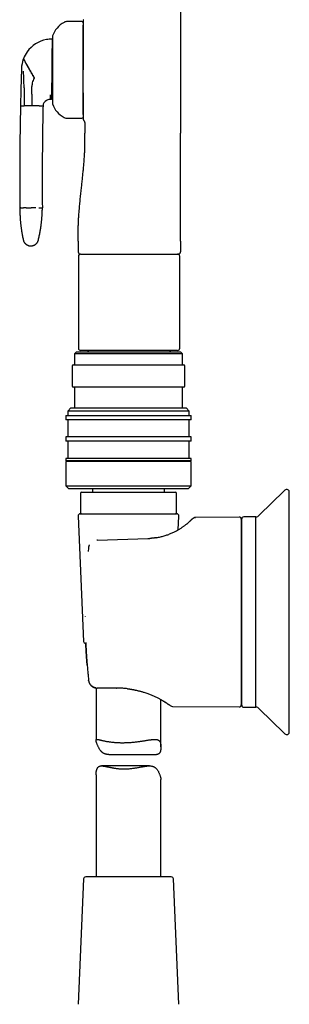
# Model space of a CAD drawing. Header units: millimetres. Extents: x 8 to 552, y 12 to 759.
# Tile 51 of 55: x 43 to 105, y 403 to 631. Entities that reach past the tile are written whole.
import ezdxf

# ---------------------------------------------------------------- set-up
doc = ezdxf.new("R2010")
doc.units = ezdxf.units.MM

msp = doc.modelspace()

# ---------------------------------------------------------------- linework, layer by layer
at = {"color": 7, "linetype": 'Continuous', "lineweight": 30}
for p, q in [((79.88, 723.88), (79.88, 604.48)), ((57.06, 630.28), (53.76, 630.28)), ((43.01, 615.42), (43, 614.99)), ((45.53, 613.75), (45.54, 615.25)), ((45.52, 613.5), (45.5, 610.77)), ((45.52, 613.5), (45.53, 613.75)), ((42.9, 610.79), (43.75, 610.78)), ((47.24, 610.75), (48.1, 610.74)), ((49.76, 612.21), (49.61, 612.21)), ((50.07, 612.2), (49.76, 612.21)), ((53.76, 607.88), (57.06, 607.88)), ((57.76, 606.58), (57.76, 604.48)), ((56.26, 579.48), (56.26, 576.98)), ((79.88, 579.48), (79.88, 576.98)), ((79.4, 576.48), (79.38, 576.48)), ((56.29, 575.98), (56.29, 554.68)), ((79.69, 554.68), (79.69, 575.98)), ((55.85, 553.86), (55.35, 553.36)), ((55.85, 553.86), (79.85, 553.86)), ((79.19, 554.18), (56.79, 554.18)), ((80.35, 553.36), (79.85, 553.86)), ((55.35, 553.36), (55.35, 550.86)), ((80.35, 553.36), (55.35, 553.36)), ((80.35, 550.86), (80.35, 553.36)), ((54.85, 550.56), (54.85, 545.96)), ((55.15, 550.86), (80.55, 550.86)), ((80.85, 545.96), (80.85, 550.56)), ((80.55, 545.66), (55.15, 545.66)), ((55.35, 545.66), (55.35, 540.86)), ((80.35, 540.86), (80.35, 545.66)), ((54.55, 540.86), (53.85, 540.16)), ((53.85, 540.16), (53.85, 539.16)), ((81.85, 540.16), (53.85, 540.16)), ((54.55, 540.86), (81.15, 540.86)), ((81.85, 540.16), (81.15, 540.86)), ((81.85, 539.16), (81.85, 540.16)), ((53.35, 539.16), (53.35, 538.16)), ((53.35, 539.16), (82.35, 539.16)), ((82.35, 538.16), (53.35, 538.16)), ((53.85, 538.16), (53.85, 534.16)), ((81.85, 534.16), (81.85, 538.16)), ((82.35, 538.16), (82.35, 539.16)), ((53.35, 534.16), (53.35, 533.16)), ((82.35, 534.16), (53.35, 534.16)), ((82.35, 533.16), (53.35, 533.16)), ((53.85, 533.16), (53.85, 529.16)), ((81.85, 529.16), (81.85, 533.16)), ((82.35, 533.16), (82.35, 534.16)), ((53.35, 529.16), (53.35, 528.66)), ((82.35, 529.16), (53.35, 529.16)), ((82.35, 528.66), (53.35, 528.66)), ((53.85, 528.66), (53.85, 528.46)), ((81.85, 528.46), (81.85, 528.66)), ((82.35, 528.66), (82.35, 529.16)), ((53.35, 528.46), (53.35, 522.86)), ((82.35, 528.46), (53.35, 528.46)), ((82.35, 522.86), (82.35, 528.46)), ((53.35, 522.86), (54.05, 522.16)), ((53.35, 522.86), (82.35, 522.86)), ((81.65, 522.16), (54.05, 522.16)), ((59.5, 522.16), (59.5, 521.38)), ((76.2, 521.38), (76.2, 522.16)), ((81.65, 522.16), (82.35, 522.86)), ((103.78, 521.71), (98.06, 516.03)), ((56.75, 521.08), (56.75, 516.68)), ((57.05, 521.38), (78.65, 521.38)), ((78.95, 516.68), (78.95, 521.08)), ((104.99, 465.82), (104.99, 521.5)), ((56.22, 515.86), (57.47, 486.86)), ((56.72, 516.38), (78.97, 516.38)), ((79.33, 512.67), (79.47, 515.86)), ((93.4, 515.62), (83.31, 515.53)), ((93.91, 515.12), (93.91, 472.2)), ((93.99, 472.14), (93.99, 515.18)), ((97.24, 515.68), (94.49, 515.68)), ((97.24, 471.64), (97.24, 515.68)), ((93.99, 514.26), (93.91, 514.26)), ((60.68, 510.25), (72.34, 510.66)), ((58.58, 508.45), (58.5, 507.66)), ((60.68, 510.25), (60.54, 510.25)), ((60.35, 476.08), (60.35, 463.99)), ((60.74, 476.06), (60.65, 476.06)), ((65.09, 476.06), (60.74, 476.06)), ((65.09, 476.06), (65.12, 476.06)), ((75.35, 462.44), (75.35, 473.38)), ((76.34, 472.79), (76.36, 472.78)), ((78.05, 471.83), (93.4, 471.7)), ((93.91, 473.06), (93.99, 473.06)), ((94.49, 471.64), (97.24, 471.64)), ((98.06, 471.29), (103.78, 465.61)), ((63.31, 460.7), (74.28, 460.7)), ((72.69, 458.06), (61.62, 458.06)), ((60.35, 456.02), (60.35, 432.38)), ((75.35, 432.38), (75.35, 454.89)), ((57.47, 431.9), (56.22, 402.9)), ((77.72, 432.38), (57.97, 432.38)), ((79.47, 402.9), (78.22, 431.9))]:
    msp.add_line(p, q, dxfattribs=at)
at = {"color": 7, "linetype": 'Continuous', "lineweight": 30, "flags": 128}
for points in [[(79.88, 579.48), (79.88, 587.98), (79.88, 593.48), (79.88, 598.98), (79.88, 604.48)], [(58.58, 508.43), (58.58, 508.44), (58.58, 508.45)], [(57.81, 492.67), (57.81, 492.67), (57.81, 492.66)], [(57.96, 486.57), (57.96, 486.57), (57.97, 486.58)], [(58.63, 477.85), (58.63, 477.86), (58.63, 477.86)]]:
    msp.add_lwpolyline(points, dxfattribs=at)
at = {"color": 7, "linetype": 'Continuous', "lineweight": 30}
for centre, radius, start, end in [((55.54, 625.22), 5.5, 117.9351, 161.601), ((53.76, 628.58), 1.7, 90, 117.9351), ((57.06, 629.98), 0.3, 0, 90), ((51.46, 626.58), 1.2, 161.601, 180), ((50.13, 619.2), 7, 100.1463, 144.3668), ((50.13, 619.2), 7, 89.4713, 100.1463), ((51.19, 625.19), 1, 179.4713, 201.4062), ((50.13, 619.2), 7, 144.3668, 159.4312), ((50.13, 619.2), 7, 160.0747, 178.489), ((50.13, 619.2), 7, 159.4312, 160.0747), ((771.85, 594.95), 729.12, 178.18889, 178.39181), ((771.85, 594.95), 729.12, 178.07952, 178.18889), ((49.54, 615.21), 4, 167.4594, 179.4713), ((49.54, 615.21), 4, 150.1937, 167.4594), ((771.85, 594.95), 729.12, 178.42566, 178.75553), ((51.08, 613.2), 1, 145.3433, 179.4713), ((828.3, 594.25), 785.58, 178.79334, 180.51342), ((49.6, 610.71), 1.5, 118.5264, 178.7504), ((49.6, 610.71), 1.5, 89.4713, 118.5265), ((51.46, 611.58), 1.2, 180, 198.399), ((55.54, 612.94), 5.5, 198.399, 242.0649), ((53.76, 609.58), 1.7, 242.0649, 270), ((57.06, 608.18), 0.3, 270, 0), ((56.76, 576.98), 0.5, 180, 270), ((56.79, 575.98), 0.5, 90, 180), ((79.19, 575.98), 0.5, 0, 90), ((56.79, 554.68), 0.5, 180, 270), ((58.19, 553.68), 0.5, 21.1452, 90), ((77.79, 553.68), 0.5, 90, 158.8548), ((79.19, 554.68), 0.5, 270, 0), ((55.15, 550.56), 0.3, 90, 180), ((80.55, 550.56), 0.3, 0, 90), ((55.15, 545.96), 0.3, 180, 270), ((80.55, 545.96), 0.3, 270, 0), ((104.49, 521), 1, 90, 134.8031), ((104.49, 521.5), 0.5, 0, 90), ((57.05, 521.08), 0.3, 90, 180), ((78.65, 521.08), 0.3, 0, 90), ((56.72, 515.88), 0.5, 90, 182.4813), ((57.05, 516.68), 0.3, 180, 270), ((78.65, 516.68), 0.3, 270, 0), ((78.97, 515.88), 0.5, 357.5187, 90), ((93.41, 515.12), 0.5, 0, 90.5), ((94.49, 515.18), 0.5, 90, 180), ((97.22, 516.88), 1.2, 271, 314.8031), ((57.97, 486.88), 0.5, 182.4813, 270), ((78.06, 472.83), 1, 233.8827, 269.5027), ((93.41, 472.2), 0.5, 269.5, 0), ((94.49, 472.14), 0.5, 180, 270), ((97.22, 470.44), 1.2, 45.1969, 89), ((104.49, 466.32), 1, 225.1969, 270), ((104.49, 465.82), 0.5, 270, 360), ((57.97, 431.88), 0.5, 90, 177.5187), ((77.72, 431.88), 0.5, 2.4813, 90)]:
    msp.add_arc(centre, radius, start, end, dxfattribs=at)
for points, knots in [([(57.46, 630.69), (57.44, 630.67), (57.41, 630.63), (57.38, 630.55), (57.36, 630.47), (57.36, 630.42), (57.36, 630.39)], [0, 0, 0, 0, 0.248339, 0.499998, 0.751658, 1, 1, 1, 1]), ([(57.36, 630.39), (57.36, 630.39), (57.36, 630.39), (57.36, 630.36), (57.36, 630.31), (57.36, 630.27), (57.36, 630.22), (57.36, 630.18), (57.36, 630.14), (57.36, 630.09), (57.36, 630.05), (57.36, 630), (57.36, 629.95), (57.36, 629.89), (57.36, 629.85), (57.36, 629.81), (57.36, 629.8), (57.36, 629.78), (57.36, 629.77), (57.36, 629.75), (57.36, 629.74), (57.36, 629.72), (57.36, 629.7), (57.36, 629.68), (57.36, 629.65), (57.36, 629.62), (57.36, 629.59), (57.36, 629.56), (57.36, 629.54), (57.36, 629.5), (57.36, 629.46), (57.36, 629.43), (57.36, 629.41)], [0, 0, 0, 0, 0.076856, 0.155663, 0.236676, 0.311421, 0.351092, 0.391925, 0.433934, 0.477136, 0.516452, 0.552023, 0.594923, 0.641063, 0.690446, 0.701746, 0.713203, 0.724818, 0.736589, 0.748518, 0.753396, 0.766365, 0.785524, 0.80128, 0.819645, 0.84062, 0.864205, 0.885781, 0.903775, 0.920918, 0.963675, 1, 1, 1, 1]), ([(57.36, 629.41), (57.36, 629.35), (57.36, 629.24), (57.36, 629.04), (57.36, 628.83), (57.36, 628.6), (57.36, 628.35), (57.36, 628.08), (57.36, 627.8), (57.36, 627.5), (57.36, 627.18), (57.36, 626.85), (57.36, 626.5), (57.36, 626.14), (57.36, 625.77), (57.36, 625.38), (57.36, 624.98), (57.36, 624.58), (57.36, 624.16), (57.36, 623.73), (57.36, 623.29), (57.36, 622.84), (57.36, 622.38), (57.36, 621.92), (57.36, 621.46), (57.36, 620.99), (57.36, 620.52), (57.36, 620.04), (57.36, 619.56), (57.36, 619.24), (57.36, 619.08)], [0, 0, 0, 0, 0.035854, 0.071668, 0.107515, 0.143306, 0.17891, 0.214496, 0.250132, 0.285737, 0.321266, 0.35679, 0.392451, 0.428121, 0.463733, 0.499358, 0.534677, 0.569994, 0.605381, 0.640909, 0.67665, 0.712672, 0.749044, 0.784731, 0.820373, 0.85603, 0.891761, 0.927627, 0.963687, 1, 1, 1, 1]), ([(57.36, 613.8), (57.36, 613.91), (57.36, 614.13), (57.36, 614.47), (57.36, 614.81), (57.36, 615.15), (57.36, 615.5), (57.36, 615.84), (57.36, 616.17), (57.36, 616.47), (57.36, 616.77), (57.36, 617.07), (57.36, 617.38), (57.36, 617.73), (57.36, 618.12), (57.36, 618.56), (57.36, 619), (57.36, 619.44), (57.36, 619.89), (57.36, 620.33), (57.36, 620.78), (57.36, 621.22), (57.36, 621.66), (57.36, 622.09), (57.36, 622.52), (57.36, 622.95), (57.36, 623.36), (57.36, 623.77), (57.36, 624.15), (57.36, 624.5), (57.36, 624.81), (57.36, 625.12), (57.36, 625.42), (57.36, 625.72), (57.36, 626.01), (57.36, 626.31), (57.36, 626.6), (57.36, 626.88), (57.36, 627.15), (57.36, 627.41), (57.36, 627.66), (57.36, 627.91), (57.36, 628.16), (57.36, 628.4), (57.36, 628.61), (57.36, 628.79), (57.36, 628.96), (57.36, 629.11), (57.36, 629.25), (57.36, 629.35), (57.36, 629.39), (57.36, 629.4)], [0, 0, 0, 0, 0.019546, 0.039057, 0.058553, 0.078059, 0.097597, 0.117914, 0.134174, 0.150415, 0.166651, 0.182895, 0.19916, 0.215459, 0.238587, 0.261662, 0.284723, 0.307808, 0.330953, 0.354575, 0.378141, 0.401691, 0.425266, 0.448906, 0.472528, 0.496094, 0.519644, 0.543219, 0.566859, 0.586137, 0.605375, 0.624593, 0.643815, 0.663061, 0.682355, 0.703076, 0.723754, 0.744419, 0.765095, 0.785812, 0.805793, 0.828793, 0.851771, 0.874764, 0.897811, 0.917353, 0.936861, 0.956357, 0.975864, 0.995406, 1, 1, 1, 1]), ([(50.26, 626.58), (50.26, 626.58), (50.26, 626.58), (50.26, 626.57), (50.26, 626.55), (50.26, 626.52), (50.26, 626.47), (50.26, 626.39), (50.26, 626.3), (50.26, 626.2), (50.26, 626.08), (50.26, 625.95), (50.26, 625.8), (50.26, 625.65), (50.26, 625.49), (50.26, 625.32), (50.26, 625.15), (50.26, 624.96), (50.26, 624.77), (50.26, 624.59), (50.26, 624.41), (50.26, 624.23), (50.26, 624.04), (50.26, 623.83), (50.26, 623.61), (50.26, 623.36), (50.26, 623.11), (50.26, 622.85), (50.26, 622.56), (50.26, 622.24), (50.26, 621.89), (50.26, 621.52), (50.26, 621.18), (50.26, 620.85), (50.26, 620.55), (50.26, 620.25), (50.26, 619.94), (50.26, 619.63), (50.26, 619.33), (50.26, 619.03), (50.26, 618.72), (50.26, 618.42), (50.26, 618.1), (50.26, 617.76), (50.26, 617.4), (50.26, 617.05), (50.26, 616.71), (50.26, 616.38), (50.26, 616.06), (50.26, 615.75), (50.26, 615.55), (50.26, 615.45)], [0, 0, 0, 0, 0.003393, 0.022828, 0.042284, 0.061794, 0.085167, 0.108494, 0.131829, 0.155228, 0.177273, 0.199281, 0.221297, 0.243367, 0.263123, 0.282844, 0.302564, 0.322317, 0.342737, 0.359177, 0.375598, 0.392021, 0.408464, 0.424947, 0.444435, 0.46388, 0.483315, 0.502772, 0.522281, 0.547152, 0.571966, 0.596788, 0.621685, 0.641589, 0.661448, 0.681295, 0.701165, 0.721092, 0.74058, 0.760025, 0.77946, 0.798917, 0.818426, 0.8418, 0.865127, 0.888462, 0.911861, 0.933912, 0.955922, 0.977936, 1, 1, 1, 1]), ([(50.19, 625.31), (50.19, 625.25), (50.19, 625.15), (50.19, 624.97), (50.18, 624.78), (50.18, 624.59), (50.18, 624.38), (50.18, 624.16), (50.18, 623.93), (50.17, 623.68), (50.17, 623.41), (50.17, 623.13), (50.17, 622.83), (50.16, 622.55), (50.16, 622.29), (50.16, 622.07), (50.16, 621.83), (50.15, 621.59), (50.15, 621.35), (50.15, 621.1), (50.15, 620.84), (50.15, 620.58), (50.14, 620.31), (50.14, 620.04), (50.14, 619.77), (50.14, 619.49), (50.13, 619.3), (50.13, 619.2)], [0, 0, 0, 0, 0.049401, 0.098802, 0.143906, 0.189195, 0.234484, 0.280462, 0.326439, 0.373174, 0.419908, 0.466926, 0.515245, 0.563562, 0.596223, 0.628882, 0.66198, 0.695078, 0.728331, 0.761571, 0.794829, 0.828068, 0.862007, 0.895945, 0.930554, 0.965163, 1, 1, 1, 1]), ([(50.2, 626.2), (50.2, 626.2), (50.2, 626.2), (50.2, 626.19), (50.2, 626.16), (50.2, 626.13), (50.2, 626.09), (50.2, 626.03), (50.2, 625.97), (50.19, 625.89), (50.19, 625.79), (50.19, 625.65), (50.19, 625.49), (50.19, 625.37), (50.19, 625.31)], [0, 0, 0, 0, 0.073004, 0.146007, 0.219251, 0.292495, 0.3655, 0.438505, 0.511763, 0.58502, 0.688357, 0.791693, 0.895848, 1, 1, 1, 1]), ([(43.58, 621.66), (43.58, 621.66), (43.58, 621.66), (43.59, 621.64), (43.61, 621.61), (43.64, 621.56), (43.67, 621.5), (43.72, 621.42), (43.77, 621.33), (43.83, 621.22), (43.88, 621.14), (43.9, 621.1)], [0, 0, 0, 0, 0.107508, 0.217044, 0.328272, 0.440816, 0.554266, 0.666144, 0.77803, 0.889469, 1, 1, 1, 1]), ([(43.88, 621.02), (43.9, 620.98), (43.95, 620.89), (44.03, 620.76), (44.12, 620.61), (44.21, 620.44), (44.31, 620.27), (44.41, 620.09), (44.52, 619.9), (44.63, 619.71), (44.74, 619.52), (44.86, 619.31), (44.97, 619.11), (45.09, 618.9), (45.22, 618.68), (45.34, 618.47), (45.46, 618.25), (45.59, 618.04), (45.71, 617.82), (45.83, 617.61), (45.95, 617.4), (46.03, 617.27), (46.07, 617.2)], [0, 0, 0, 0, 0.067019, 0.133191, 0.198266, 0.262008, 0.324197, 0.384641, 0.43989, 0.493345, 0.544932, 0.594607, 0.642361, 0.688221, 0.732252, 0.774604, 0.815478, 0.854998, 0.892631, 0.92924, 0.964978, 1, 1, 1, 1]), ([(43.9, 621.1), (43.92, 621.06), (43.97, 620.97), (44.05, 620.83), (44.14, 620.68), (44.23, 620.51), (44.33, 620.33), (44.44, 620.15), (44.55, 619.96), (44.66, 619.76), (44.77, 619.57), (44.88, 619.36), (45, 619.15), (45.12, 618.94), (45.25, 618.72), (45.37, 618.51), (45.49, 618.29), (45.62, 618.07), (45.74, 617.86), (45.86, 617.65), (45.97, 617.44), (46.05, 617.3), (46.09, 617.24)], [0, 0, 0, 0, 0.068029, 0.135, 0.200676, 0.26484, 0.327295, 0.387877, 0.44316, 0.496575, 0.54807, 0.597625, 0.645252, 0.690994, 0.734925, 0.777146, 0.817781, 0.856972, 0.894209, 0.930357, 0.965571, 1, 1, 1, 1]), ([(43.65, 617.36), (43.64, 617.62), (43.63, 618.09), (43.62, 618.55), (43.61, 618.76)], [0, 0, 0, 0, 0.554258, 1, 1, 1, 1]), ([(43.75, 614.93), (43.74, 615.15), (43.72, 615.6), (43.7, 616.23), (43.68, 616.82), (43.66, 617.18), (43.65, 617.36)], [0, 0, 0, 0, 0.27496, 0.553582, 0.775368, 1, 1, 1, 1]), ([(50.13, 619.2), (50.13, 619.11), (50.13, 618.92), (50.13, 618.65), (50.12, 618.37), (50.12, 618.08), (50.12, 617.78), (50.12, 617.47), (50.11, 617.16), (50.11, 616.83), (50.11, 616.54), (50.11, 616.25), (50.1, 615.98), (50.1, 615.71), (50.1, 615.48), (50.1, 615.29), (50.09, 615.1), (50.09, 614.92), (50.09, 614.72), (50.09, 614.5), (50.09, 614.26), (50.08, 614.04), (50.08, 613.82), (50.08, 613.62), (50.08, 613.43), (50.08, 613.26), (50.08, 613.15), (50.08, 613.1)], [0, 0, 0, 0, 0.034517, 0.069034, 0.103824, 0.138614, 0.178142, 0.217703, 0.257234, 0.302525, 0.347818, 0.378318, 0.423824, 0.469333, 0.500029, 0.530727, 0.561735, 0.592744, 0.623843, 0.669895, 0.716193, 0.762491, 0.809526, 0.856562, 0.904308, 0.952054, 1, 1, 1, 1]), ([(50.26, 615.45), (50.26, 615.36), (50.26, 615.18), (50.26, 614.92), (50.26, 614.67), (50.26, 614.42), (50.26, 614.2), (50.26, 613.99), (50.26, 613.8), (50.26, 613.63), (50.26, 613.45), (50.26, 613.28), (50.26, 613.1), (50.26, 612.92), (50.26, 612.75), (50.26, 612.59), (50.26, 612.43), (50.26, 612.27), (50.26, 612.12), (50.26, 611.99), (50.26, 611.88), (50.26, 611.79), (50.26, 611.72), (50.26, 611.67), (50.26, 611.63), (50.26, 611.6), (50.26, 611.58), (50.26, 611.58), (50.26, 611.58)], [0, 0, 0, 0, 0.038501, 0.076929, 0.115349, 0.153825, 0.193603, 0.225633, 0.257627, 0.289623, 0.32166, 0.353773, 0.391742, 0.429628, 0.467493, 0.5054, 0.543411, 0.591867, 0.640211, 0.688572, 0.737079, 0.775859, 0.814551, 0.85322, 0.891933, 0.930755, 0.968724, 1, 1, 1, 1]), ([(43.77, 614.54), (43.76, 614.3), (43.75, 613.84), (43.73, 613.14), (43.73, 612.39), (43.73, 611.61), (43.75, 611.06), (43.75, 610.78)], [0, 0, 0, 0, 0.185902, 0.372946, 0.560808, 0.781112, 1, 1, 1, 1]), ([(43.75, 614.93), (43.75, 614.89), (43.75, 614.82), (43.76, 614.72), (43.77, 614.66), (43.77, 614.6), (43.77, 614.56), (43.77, 614.54)], [0, 0, 0, 0, 0.279156, 0.56034, 0.711116, 0.856562, 1, 1, 1, 1]), ([(49.73, 613.28), (49.74, 613.21), (49.74, 613.07), (49.75, 612.88), (49.75, 612.71), (49.75, 612.56), (49.76, 612.45), (49.76, 612.36), (49.76, 612.29), (49.76, 612.24), (49.76, 612.21), (49.76, 612.21), (49.76, 612.21)], [0, 0, 0, 0, 0.114923, 0.229802, 0.344258, 0.458107, 0.571135, 0.659131, 0.746155, 0.831984, 0.916601, 1, 1, 1, 1]), ([(50.08, 613.1), (50.08, 613.03), (50.07, 612.91), (50.07, 612.74), (50.07, 612.6), (50.07, 612.48), (50.07, 612.38), (50.07, 612.3), (50.07, 612.25), (50.07, 612.21), (50.07, 612.21), (50.07, 612.2)], [0, 0, 0, 0, 0.109265, 0.218648, 0.328033, 0.438361, 0.548689, 0.661066, 0.773445, 0.886722, 1, 1, 1, 1]), ([(57.36, 608.76), (57.36, 608.8), (57.36, 608.89), (57.36, 609.05), (57.36, 609.24), (57.36, 609.43), (57.36, 609.62), (57.36, 609.81), (57.36, 610.01), (57.36, 610.21), (57.36, 610.43), (57.36, 610.67), (57.36, 610.92), (57.36, 611.18), (57.36, 611.46), (57.36, 611.75), (57.36, 612.04), (57.36, 612.36), (57.36, 612.69), (57.36, 613.05), (57.36, 613.42), (57.36, 613.68), (57.36, 613.8)], [0, 0, 0, 0, 0.048979, 0.104731, 0.160543, 0.216508, 0.262147, 0.307689, 0.353187, 0.398692, 0.444257, 0.489932, 0.538986, 0.587941, 0.636861, 0.685811, 0.734855, 0.782166, 0.836623, 0.891022, 0.945451, 1, 1, 1, 1]), ([(57.36, 613.8), (57.36, 613.73), (57.36, 613.51), (57.36, 613.18), (57.36, 612.78), (57.36, 612.39), (57.36, 612.02), (57.36, 611.66), (57.36, 611.31), (57.36, 610.98), (57.36, 610.66), (57.36, 610.36), (57.36, 610.08), (57.36, 609.81), (57.36, 609.56), (57.36, 609.33), (57.36, 609.12), (57.36, 608.92), (57.36, 608.81), (57.36, 608.75)], [0, 0, 0, 0, 0.030784, 0.090819, 0.150846, 0.211483, 0.272052, 0.332677, 0.393318, 0.453759, 0.514166, 0.574657, 0.63531, 0.695833, 0.756346, 0.81719, 0.878164, 0.939059, 1, 1, 1, 1]), ([(44.38, 610.78), (44.33, 610.78), (44.22, 610.78), (44.09, 610.78), (43.97, 610.78), (43.88, 610.78), (43.8, 610.78), (43.77, 610.78), (43.75, 610.78)], [0, 0, 0, 0, 0.175639, 0.348942, 0.518838, 0.684427, 0.844994, 1, 1, 1, 1]), ([(45.5, 610.77), (45.43, 610.77), (45.31, 610.77), (45.11, 610.77), (44.92, 610.77), (44.73, 610.77), (44.55, 610.77), (44.44, 610.78), (44.38, 610.78)], [0, 0, 0, 0, 0.158224, 0.32128, 0.488173, 0.657761, 0.828797, 1, 1, 1, 1]), ([(46.61, 610.75), (46.56, 610.76), (46.45, 610.76), (46.26, 610.76), (46.07, 610.76), (45.88, 610.76), (45.69, 610.76), (45.56, 610.76), (45.5, 610.77)], [0, 0, 0, 0, 0.171203, 0.342239, 0.511827, 0.67872, 0.841776, 1, 1, 1, 1]), ([(47.24, 610.75), (47.23, 610.75), (47.19, 610.75), (47.12, 610.75), (47.03, 610.75), (46.91, 610.75), (46.77, 610.75), (46.67, 610.75), (46.61, 610.75)], [0, 0, 0, 0, 0.155006, 0.315573, 0.481162, 0.651058, 0.824361, 1, 1, 1, 1]), ([(48.1, 610.74), (48.07, 609.27), (48.01, 606.34), (47.96, 601.94), (47.93, 597.85), (47.92, 594.08), (47.92, 590.62), (47.94, 588.31), (47.95, 587.16)], [0, 0, 0, 0, 0.186663, 0.373331, 0.560002, 0.706671, 0.853338, 1, 1, 1, 1]), ([(57.36, 608.75), (57.36, 608.74), (57.36, 608.71), (57.36, 608.67), (57.36, 608.63), (57.36, 608.58), (57.36, 608.53), (57.36, 608.49), (57.36, 608.46), (57.36, 608.44), (57.36, 608.43), (57.36, 608.42), (57.36, 608.42), (57.36, 608.41), (57.36, 608.38), (57.36, 608.31), (57.36, 608.23), (57.36, 608.16), (57.36, 608.09), (57.36, 608.02), (57.36, 607.95), (57.36, 607.89), (57.36, 607.83), (57.36, 607.8), (57.36, 607.77), (57.36, 607.77), (57.36, 607.77)], [0, 0, 0, 0, 0.0270539, 0.0582633, 0.0936283, 0.1243307, 0.1614259, 0.1929566, 0.214922, 0.2327601, 0.2375139, 0.24186, 0.2457985, 0.2493293, 0.2546153, 0.3239958, 0.3886575, 0.4475545, 0.5006996, 0.5659463, 0.6404272, 0.710949, 0.7820972, 0.85691, 0.9294742, 1, 1, 1, 1]), ([(57.36, 607.77), (57.36, 607.74), (57.36, 607.68), (57.38, 607.61), (57.41, 607.53), (57.44, 607.49), (57.46, 607.46)], [0, 0, 0, 0, 0.248342, 0.500003, 0.751662, 1, 1, 1, 1]), ([(57.46, 607.46), (57.49, 607.42), (57.55, 607.34), (57.62, 607.21), (57.68, 607.08), (57.72, 606.94), (57.75, 606.82), (57.76, 606.7), (57.76, 606.62), (57.76, 606.58)], [0, 0, 0, 0, 0.159606, 0.319751, 0.474641, 0.619572, 0.757984, 0.88327, 1, 1, 1, 1]), ([(56.26, 579.48), (56.25, 579.81), (56.25, 580.48), (56.24, 581.49), (56.24, 582.49), (56.27, 583.5), (56.32, 584.52), (56.38, 585.55), (56.47, 586.69), (56.59, 587.93), (56.72, 589.29), (56.86, 590.63), (57, 591.91), (57.13, 593.12), (57.25, 594.26), (57.37, 595.41), (57.48, 596.56), (57.58, 597.72), (57.66, 598.8), (57.72, 599.81), (57.75, 600.73), (57.77, 601.67), (57.78, 602.6), (57.76, 603.54), (57.76, 604.17), (57.76, 604.48)], [0, 0, 0, 0, 0.040103, 0.080132, 0.120036, 0.159757, 0.201154, 0.242329, 0.283274, 0.337792, 0.392025, 0.446062, 0.5, 0.545763, 0.591585, 0.637527, 0.683646, 0.729995, 0.776625, 0.813471, 0.850492, 0.887687, 0.925036, 0.962486, 1, 1, 1, 1]), ([(42.75, 587.21), (42.75, 587.18), (42.75, 587.13), (42.75, 587.06), (42.75, 587.01), (42.75, 586.98), (42.75, 586.94), (42.75, 586.89), (42.75, 586.81), (42.75, 586.72), (42.75, 586.61), (42.76, 586.46), (42.76, 586.3), (42.76, 586.12), (42.77, 585.98), (42.77, 585.87), (42.77, 585.78), (42.78, 585.7), (42.78, 585.61), (42.78, 585.5), (42.79, 585.38), (42.8, 585.24), (42.8, 585.08), (42.81, 584.89), (42.83, 584.68), (42.84, 584.45), (42.86, 584.2), (42.89, 583.93), (42.91, 583.65), (42.95, 583.34), (42.98, 583.02), (43.02, 582.68), (43.07, 582.32), (43.13, 581.93), (43.19, 581.53), (43.26, 581.11), (43.35, 580.67), (43.44, 580.21), (43.5, 579.9), (43.54, 579.74)], [0, 0, 0, 0, 0.011386, 0.020244, 0.026573, 0.030504, 0.034085, 0.042133, 0.051526, 0.06446, 0.0793, 0.095245, 0.121671, 0.145285, 0.166084, 0.178439, 0.18953, 0.199989, 0.212221, 0.226461, 0.24271, 0.260968, 0.281236, 0.306802, 0.334983, 0.365781, 0.399194, 0.435224, 0.473156, 0.513612, 0.556588, 0.602085, 0.651105, 0.702743, 0.756994, 0.813852, 0.873312, 0.935364, 1, 1, 1, 1]), ([(42.75, 587.21), (42.76, 587.21), (42.76, 587.21), (42.79, 587.21), (42.85, 587.21), (42.92, 587.21), (43.02, 587.2), (43.14, 587.2), (43.27, 587.2), (43.43, 587.2), (43.55, 587.2), (43.61, 587.2)], [0, 0, 0, 0, 0.11173, 0.223589, 0.335552, 0.447591, 0.55968, 0.669791, 0.779898, 0.889976, 1, 1, 1, 1]), ([(44.24, 587.19), (44.18, 587.19), (44.08, 587.19), (43.94, 587.2), (43.83, 587.2), (43.73, 587.2), (43.66, 587.2), (43.62, 587.2), (43.61, 587.2)], [0, 0, 0, 0, 0.175639, 0.348942, 0.518838, 0.684427, 0.844994, 1, 1, 1, 1]), ([(44.24, 587.19), (44.29, 587.19), (44.4, 587.19), (44.59, 587.19), (44.78, 587.19), (44.97, 587.19), (45.16, 587.18), (45.29, 587.18), (45.35, 587.18)], [0, 0, 0, 0, 0.171203, 0.342239, 0.511827, 0.67872, 0.841776, 1, 1, 1, 1]), ([(46.47, 587.17), (46.41, 587.17), (46.3, 587.17), (46.12, 587.18), (45.93, 587.18), (45.74, 587.18), (45.54, 587.18), (45.42, 587.18), (45.35, 587.18)], [0, 0, 0, 0, 0.171203, 0.342239, 0.511827, 0.67872, 0.841776, 1, 1, 1, 1]), ([(47.03, 579.71), (47.07, 579.88), (47.15, 580.21), (47.25, 580.7), (47.35, 581.17), (47.43, 581.61), (47.5, 582.03), (47.57, 582.42), (47.62, 582.79), (47.67, 583.13), (47.71, 583.44), (47.74, 583.71), (47.77, 583.96), (47.79, 584.19), (47.81, 584.4), (47.83, 584.59), (47.84, 584.76), (47.85, 584.91), (47.87, 585.11), (47.89, 585.36), (47.91, 585.7), (47.92, 586.04), (47.94, 586.4), (47.95, 586.78), (47.95, 587.03), (47.95, 587.16)], [0, 0, 0, 0, 0.069771, 0.136268, 0.19948, 0.259397, 0.316009, 0.368389, 0.417571, 0.463553, 0.506331, 0.541817, 0.574748, 0.605123, 0.632942, 0.658206, 0.680915, 0.701069, 0.718755, 0.760484, 0.804546, 0.850936, 0.899319, 0.948976, 1, 1, 1, 1]), ([(47.1, 587.17), (47.16, 587.17), (47.28, 587.17), (47.44, 587.16), (47.58, 587.16), (47.69, 587.16), (47.79, 587.16), (47.86, 587.16), (47.91, 587.16), (47.94, 587.16), (47.95, 587.16), (47.95, 587.16)], [0, 0, 0, 0, 0.1120246, 0.2241054, 0.3362151, 0.4483268, 0.5604134, 0.6704482, 0.7804076, 0.8902665, 1, 1, 1, 1]), ([(43.54, 579.74), (43.55, 579.68), (43.58, 579.57), (43.65, 579.4), (43.72, 579.26), (43.79, 579.15), (43.86, 579.06), (43.92, 578.99), (43.97, 578.93), (44.02, 578.88), (44.08, 578.82), (44.15, 578.76), (44.25, 578.68), (44.37, 578.61), (44.51, 578.53), (44.67, 578.46), (44.83, 578.42), (44.99, 578.38), (45.13, 578.36), (45.22, 578.36), (45.27, 578.36)], [0, 0, 0, 0, 0.0777008, 0.1503595, 0.2171046, 0.2772332, 0.3202102, 0.3584019, 0.391659, 0.4198859, 0.4485683, 0.4916835, 0.5428421, 0.6019232, 0.6686666, 0.7426282, 0.8231414, 0.8800339, 0.9391111, 1, 1, 1, 1]), ([(45.27, 578.36), (45.33, 578.36), (45.46, 578.36), (45.63, 578.39), (45.78, 578.43), (45.91, 578.47), (46.02, 578.51), (46.1, 578.55), (46.17, 578.59), (46.24, 578.63), (46.3, 578.67), (46.38, 578.73), (46.48, 578.8), (46.58, 578.9), (46.69, 579.02), (46.79, 579.16), (46.88, 579.3), (46.94, 579.44), (46.99, 579.57), (47.02, 579.66), (47.03, 579.71)], [0, 0, 0, 0, 0.078449, 0.151785, 0.219131, 0.279803, 0.323194, 0.361806, 0.395511, 0.424227, 0.452628, 0.495462, 0.546379, 0.605201, 0.671605, 0.745092, 0.824956, 0.881314, 0.939781, 1, 1, 1, 1]), ([(56.76, 576.48), (56.76, 576.48), (56.76, 576.48), (56.78, 576.48), (56.81, 576.48), (56.85, 576.48), (56.91, 576.48), (56.98, 576.48), (57.05, 576.48), (57.12, 576.48), (57.2, 576.48), (57.29, 576.48), (57.39, 576.48), (57.52, 576.48), (57.68, 576.48), (57.89, 576.48), (58.11, 576.48), (58.36, 576.48), (58.62, 576.48), (58.9, 576.48), (59.2, 576.48), (59.51, 576.48), (59.85, 576.48), (60.2, 576.48), (60.56, 576.48), (60.95, 576.48), (61.34, 576.48), (61.7, 576.48), (62.02, 576.48), (62.3, 576.48), (62.58, 576.48), (62.86, 576.48), (63.15, 576.48), (63.47, 576.48), (63.81, 576.48), (64.18, 576.48), (64.56, 576.48), (64.94, 576.48), (65.31, 576.48), (65.71, 576.48), (66.13, 576.48), (66.57, 576.48), (67.01, 576.48), (67.31, 576.48), (67.45, 576.48)], [0, 0, 0, 0, 0.021909, 0.04378, 0.065637, 0.087504, 0.109404, 0.132098, 0.150232, 0.168347, 0.186457, 0.204574, 0.222714, 0.240888, 0.269659, 0.298371, 0.327075, 0.355827, 0.38493, 0.413694, 0.442424, 0.471175, 0.5, 0.529327, 0.558591, 0.587847, 0.617152, 0.646215, 0.665035, 0.683834, 0.702626, 0.721427, 0.740252, 0.759116, 0.782221, 0.805285, 0.828333, 0.851395, 0.874497, 0.896853, 0.922639, 0.9484, 0.974174, 1, 1, 1, 1]), ([(68.08, 576.48), (68.24, 576.48), (68.56, 576.48), (68.88, 576.48), (69.04, 576.48)], [0, 0, 0, 0, 0.496626, 1, 1, 1, 1]), ([(69.04, 576.48), (69.19, 576.48), (69.5, 576.48), (69.96, 576.48), (70.42, 576.48), (70.88, 576.48), (71.34, 576.48), (71.8, 576.48), (72.1, 576.48), (72.26, 576.48)], [0, 0, 0, 0, 0.138875, 0.278664, 0.419621, 0.561995, 0.706029, 0.851956, 1, 1, 1, 1]), ([(72.26, 576.48), (72.31, 576.48), (72.4, 576.48), (72.55, 576.48), (72.68, 576.48), (72.81, 576.48), (72.94, 576.48), (73.07, 576.48), (73.23, 576.48), (73.44, 576.48), (73.67, 576.48), (73.82, 576.48), (73.89, 576.48)], [0, 0, 0, 0, 0.088287, 0.173423, 0.255411, 0.334259, 0.409974, 0.482563, 0.564056, 0.715602, 0.860873, 1, 1, 1, 1]), ([(73.89, 576.48), (74.03, 576.48), (74.3, 576.48), (74.7, 576.48), (75.08, 576.48), (75.46, 576.48), (75.82, 576.48), (76.16, 576.48), (76.49, 576.48), (76.81, 576.48), (77.1, 576.48), (77.38, 576.48), (77.65, 576.48), (77.9, 576.48), (78.13, 576.48), (78.34, 576.48), (78.53, 576.48), (78.71, 576.48), (78.86, 576.48), (79, 576.48), (79.11, 576.48), (79.21, 576.48), (79.28, 576.48), (79.34, 576.48), (79.37, 576.48), (79.38, 576.48), (79.38, 576.48)], [0, 0, 0, 0, 0.041588, 0.083143, 0.124744, 0.166471, 0.208404, 0.25062, 0.292154, 0.333604, 0.375042, 0.41654, 0.458171, 0.500005, 0.541819, 0.583437, 0.62493, 0.666371, 0.70783, 0.749382, 0.791588, 0.833514, 0.875238, 0.916841, 0.958401, 1, 1, 1, 1]), ([(79.4, 576.48), (79.41, 576.48), (79.42, 576.48), (79.44, 576.48), (79.46, 576.49), (79.48, 576.49), (79.5, 576.5), (79.52, 576.5), (79.54, 576.51), (79.56, 576.51), (79.58, 576.52), (79.61, 576.54), (79.65, 576.56), (79.69, 576.59), (79.73, 576.63), (79.76, 576.67), (79.79, 576.71), (79.81, 576.74), (79.83, 576.77), (79.84, 576.81), (79.86, 576.86), (79.87, 576.91), (79.87, 576.96), (79.87, 576.98)], [0, 0, 0, 0, 0.098868, 0.183318, 0.253512, 0.309763, 0.352739, 0.384032, 0.396547, 0.414802, 0.443112, 0.478801, 0.51891, 0.559063, 0.619222, 0.679425, 0.718607, 0.755565, 0.791524, 0.828238, 0.876003, 0.933767, 1, 1, 1, 1]), ([(74.15, 510.83), (74.21, 510.84), (74.41, 510.88), (74.77, 510.94), (75.21, 511.04), (75.66, 511.15), (76.1, 511.27), (76.53, 511.41), (76.95, 511.55), (77.35, 511.71), (77.74, 511.87), (78.11, 512.03), (78.47, 512.2), (78.81, 512.38), (79.14, 512.56), (79.45, 512.74), (79.74, 512.91), (80.02, 513.09), (80.28, 513.26), (80.51, 513.43), (80.73, 513.58), (80.93, 513.74), (81.12, 513.89), (81.3, 514.03), (81.47, 514.17), (81.64, 514.31), (81.79, 514.45), (81.94, 514.58), (82.07, 514.7), (82.18, 514.81), (82.28, 514.91), (82.37, 515), (82.44, 515.07), (82.5, 515.13), (82.55, 515.17), (82.58, 515.21), (82.6, 515.23), (82.6, 515.23), (82.6, 515.23)], [0, 0, 0, 0, 0.011834, 0.034904, 0.062746, 0.090457, 0.11809, 0.145698, 0.173334, 0.200815, 0.228241, 0.255662, 0.283132, 0.310702, 0.338142, 0.365619, 0.393185, 0.420886, 0.448773, 0.474299, 0.499918, 0.525665, 0.551573, 0.577675, 0.603327, 0.633257, 0.66334, 0.69362, 0.724142, 0.75479, 0.78556, 0.816493, 0.847629, 0.878687, 0.908962, 0.939249, 0.969583, 1, 1, 1, 1]), ([(82.6, 515.23), (82.64, 515.26), (82.71, 515.33), (82.83, 515.41), (82.96, 515.47), (83.08, 515.51), (83.2, 515.53), (83.27, 515.53), (83.31, 515.53)], [0, 0, 0, 0, 0.184133, 0.371708, 0.56071, 0.708891, 0.855638, 1, 1, 1, 1]), ([(83.3, 515.52), (83.27, 515.53), (83.19, 515.53), (83.11, 515.51), (83.07, 515.5)], [0, 0, 0, 0, 0.500804, 1, 1, 1, 1]), ([(83.31, 515.53), (83.31, 515.53), (83.31, 515.53), (83.3, 515.52), (83.3, 515.52)], [0, 0, 0, 0, 0.905575, 1, 1, 1, 1]), ([(72.34, 510.66), (72.47, 510.66), (72.63, 510.67), (72.79, 510.68), (72.81, 510.68)], [0, 0, 0, 0, 0.871337, 1, 1, 1, 1]), ([(74.15, 510.83), (74.14, 510.83), (74.11, 510.83), (74.08, 510.82), (74.03, 510.81), (73.99, 510.81), (73.95, 510.8), (73.9, 510.79), (73.84, 510.78), (73.75, 510.77), (73.65, 510.76), (73.51, 510.74), (73.36, 510.73), (73.18, 510.71), (72.98, 510.7), (72.85, 510.69), (72.77, 510.68)], [0, 0, 0, 0, 0.038697, 0.074454, 0.107747, 0.1392, 0.169717, 0.205325, 0.248849, 0.300306, 0.38128, 0.476445, 0.585883, 0.709622, 0.847668, 1, 1, 1, 1]), ([(58.81, 509.19), (58.81, 509.19), (58.78, 509.13), (58.73, 509.02), (58.66, 508.84), (58.61, 508.65), (58.59, 508.52), (58.58, 508.45)], [0, 0, 0, 0, 0.017354, 0.238503, 0.478474, 0.733623, 1, 1, 1, 1]), ([(57.97, 486.58), (57.98, 486.28), (58.01, 485.68), (58.06, 484.78), (58.12, 483.84), (58.18, 482.89), (58.26, 481.92), (58.34, 480.93), (58.43, 479.93), (58.52, 478.9), (58.59, 478.21), (58.63, 477.86)], [0, 0, 0, 0, 0.101403, 0.205477, 0.312224, 0.421645, 0.533739, 0.646434, 0.761709, 0.879564, 1, 1, 1, 1]), ([(58.3, 481.35), (58.29, 481.56), (58.24, 482.1), (58.18, 482.95), (58.12, 483.89), (58.06, 484.81), (58.01, 485.63), (57.99, 486.16), (57.98, 486.38)], [0, 0, 0, 0, 0.127519, 0.321605, 0.507717, 0.689361, 0.86654, 1, 1, 1, 1]), ([(58.63, 477.86), (58.63, 477.82), (58.64, 477.74), (58.67, 477.62), (58.7, 477.5), (58.74, 477.38), (58.79, 477.26), (58.85, 477.12), (58.95, 476.97), (59.04, 476.84), (59.1, 476.77), (59.13, 476.73), (59.17, 476.69), (59.2, 476.66), (59.24, 476.62), (59.28, 476.59), (59.33, 476.54), (59.4, 476.48), (59.51, 476.41), (59.61, 476.34), (59.7, 476.29), (59.77, 476.26), (59.82, 476.24), (59.84, 476.23), (59.87, 476.21), (59.89, 476.2), (59.92, 476.19), (59.99, 476.17), (60.09, 476.14), (60.23, 476.1), (60.35, 476.08), (60.45, 476.07), (60.53, 476.06), (60.59, 476.06), (60.62, 476.06), (60.64, 476.06), (60.65, 476.06), (60.65, 476.06)], [0, 0, 0, 0, 0.040857, 0.082221, 0.124106, 0.166524, 0.209488, 0.253009, 0.319405, 0.389451, 0.405687, 0.42211, 0.438718, 0.455513, 0.472494, 0.489662, 0.507017, 0.545378, 0.587494, 0.633369, 0.665709, 0.699686, 0.708857, 0.718139, 0.727534, 0.737042, 0.746662, 0.756394, 0.810832, 0.858417, 0.899149, 0.933027, 0.960051, 0.980221, 0.993537, 0.997625, 1, 1, 1, 1]), ([(58.72, 477.45), (58.72, 477.45), (58.73, 477.39), (58.78, 477.27), (58.86, 477.12), (58.94, 476.98), (59, 476.89), (59.04, 476.85), (59.04, 476.84)], [0, 0, 0, 0, 0.0113534, 0.2810515, 0.529429, 0.756446, 0.9624186, 1, 1, 1, 1]), ([(60.35, 476.08), (60.33, 476.09), (60.28, 476.09), (60.22, 476.1), (60.17, 476.12), (60.12, 476.13), (60.08, 476.14), (60.04, 476.15), (59.99, 476.17), (59.91, 476.2), (59.8, 476.24), (59.66, 476.31), (59.57, 476.37), (59.51, 476.41), (59.47, 476.43), (59.44, 476.46), (59.4, 476.48), (59.37, 476.51), (59.34, 476.53), (59.3, 476.56), (59.28, 476.59), (59.26, 476.6)], [0, 0, 0, 0, 0.038652, 0.116766, 0.149985, 0.184631, 0.220703, 0.258202, 0.297128, 0.337482, 0.469881, 0.593197, 0.707432, 0.74386, 0.779258, 0.813626, 0.846964, 0.879272, 0.91055, 0.940799, 1, 1, 1, 1]), ([(67.62, 475.91), (67.62, 475.91), (67.48, 475.92), (67.2, 475.95), (66.78, 475.99), (66.36, 476.02), (65.94, 476.04), (65.51, 476.06), (65.23, 476.06), (65.09, 476.06)], [0, 0, 0, 0, 0.00381, 0.169291, 0.334809, 0.500503, 0.666509, 0.832963, 1, 1, 1, 1]), ([(67.62, 475.91), (67.64, 475.9), (67.69, 475.9), (67.77, 475.89), (67.86, 475.88), (67.96, 475.86), (68.07, 475.85), (68.17, 475.84), (68.26, 475.82), (68.35, 475.81), (68.46, 475.79), (68.58, 475.77), (68.7, 475.75), (68.83, 475.73), (68.98, 475.7), (69.14, 475.67), (69.32, 475.63), (69.51, 475.59), (69.72, 475.55), (69.95, 475.49), (70.2, 475.43), (70.47, 475.36), (70.77, 475.28), (71.07, 475.19), (71.43, 475.08), (71.84, 474.95), (72.28, 474.79), (72.69, 474.64), (73.07, 474.49), (73.43, 474.33), (73.78, 474.18), (74.12, 474.02), (74.44, 473.86), (74.75, 473.71), (75.04, 473.55), (75.31, 473.41), (75.56, 473.26), (75.79, 473.13), (75.99, 473.01), (76.19, 472.89), (76.36, 472.78), (76.53, 472.67), (76.67, 472.58), (76.8, 472.49), (76.91, 472.41), (77, 472.35), (77.07, 472.31), (77.12, 472.27), (77.16, 472.24), (77.19, 472.22), (77.2, 472.22)], [0, 0, 0, 0, 0.004425, 0.009728, 0.016191, 0.023319, 0.030595, 0.037524, 0.044106, 0.05034, 0.056225, 0.066111, 0.074822, 0.082927, 0.093076, 0.104517, 0.117212, 0.131147, 0.146317, 0.162716, 0.180344, 0.201106, 0.223355, 0.246967, 0.270806, 0.308229, 0.345686, 0.379206, 0.41251, 0.445552, 0.478396, 0.511702, 0.544937, 0.578182, 0.61147, 0.644443, 0.676157, 0.707165, 0.737524, 0.767283, 0.797009, 0.826201, 0.854918, 0.883122, 0.910671, 0.931227, 0.950667, 0.969009, 0.986267, 1, 1, 1, 1]), ([(75.79, 473.13), (75.8, 473.12), (75.88, 473.08), (76, 473), (76.16, 472.9), (76.32, 472.8), (76.47, 472.71), (76.62, 472.61), (76.76, 472.52), (76.88, 472.44), (76.99, 472.36), (77.09, 472.29), (77.17, 472.23), (77.23, 472.19), (77.25, 472.18), (77.25, 472.18)], [0, 0, 0, 0, 0.020695, 0.098807, 0.179881, 0.263994, 0.351244, 0.441835, 0.535768, 0.632882, 0.720158, 0.809432, 0.900784, 0.994307, 1, 1, 1, 1]), ([(76.36, 472.78), (76.37, 472.77), (76.39, 472.76), (76.42, 472.74), (76.42, 472.74), (76.42, 472.74)], [0, 0, 0, 0, 0.264129, 0.633331, 1, 1, 1, 1]), ([(77.47, 472.02), (77.46, 472.02), (77.46, 472.03), (77.44, 472.05), (77.39, 472.07), (77.34, 472.12), (77.27, 472.16), (77.22, 472.2), (77.2, 472.22)], [0, 0, 0, 0, 0.175932, 0.351091, 0.525755, 0.700205, 0.874723, 1, 1, 1, 1]), ([(63.31, 460.7), (63.29, 460.7), (63.21, 460.7), (63.05, 460.7), (62.86, 460.72), (62.7, 460.75), (62.58, 460.78), (62.46, 460.81), (62.34, 460.85), (62.23, 460.89), (62.13, 460.95), (62.03, 461), (61.93, 461.07), (61.83, 461.14), (61.72, 461.24), (61.57, 461.38), (61.41, 461.57), (61.26, 461.78), (61.11, 462.02), (60.97, 462.26), (60.85, 462.51), (60.74, 462.75), (60.64, 462.99), (60.57, 463.18), (60.52, 463.32), (60.48, 463.43), (60.45, 463.53), (60.42, 463.62), (60.39, 463.71), (60.37, 463.79), (60.36, 463.86), (60.35, 463.92), (60.34, 463.98), (60.35, 464.03), (60.36, 464.07), (60.37, 464.11), (60.39, 464.14), (60.42, 464.16), (60.45, 464.17), (60.49, 464.19), (60.54, 464.19), (60.6, 464.19), (60.69, 464.18), (60.82, 464.16), (60.96, 464.13), (61.12, 464.1), (61.3, 464.05), (61.5, 464.01), (61.71, 463.95), (61.94, 463.9), (62.19, 463.85), (62.45, 463.79), (62.73, 463.74), (63.03, 463.69), (63.36, 463.64), (63.7, 463.59), (64.07, 463.55), (64.44, 463.51), (64.83, 463.48), (65.23, 463.46), (65.62, 463.44), (66.02, 463.43), (66.42, 463.43), (66.83, 463.43), (67.25, 463.44), (67.66, 463.46), (68.07, 463.48), (68.47, 463.51), (68.87, 463.54), (69.27, 463.58), (69.67, 463.63), (70.06, 463.67), (70.44, 463.73), (70.82, 463.78), (71.19, 463.84), (71.56, 463.89), (71.91, 463.95), (72.25, 464.01), (72.58, 464.06), (72.85, 464.1), (73.06, 464.12), (73.21, 464.14), (73.36, 464.16), (73.5, 464.17), (73.64, 464.18), (73.78, 464.19), (73.91, 464.19), (74.03, 464.19), (74.15, 464.18), (74.27, 464.17), (74.38, 464.15), (74.48, 464.13), (74.58, 464.1), (74.67, 464.06), (74.76, 464.02), (74.84, 463.97), (74.91, 463.91), (74.98, 463.84), (75.04, 463.77), (75.1, 463.68), (75.14, 463.59), (75.19, 463.49), (75.22, 463.39), (75.26, 463.25), (75.3, 463.07), (75.33, 462.84), (75.34, 462.61), (75.35, 462.38), (75.34, 462.14), (75.31, 461.91), (75.28, 461.69), (75.24, 461.51), (75.19, 461.37), (75.16, 461.28), (75.12, 461.19), (75.07, 461.11), (75.02, 461.03), (74.97, 460.96), (74.91, 460.9), (74.84, 460.84), (74.77, 460.8), (74.7, 460.77), (74.62, 460.74), (74.53, 460.72), (74.44, 460.71), (74.36, 460.7), (74.3, 460.7), (74.28, 460.7)], [0, 0, 0, 0, 0.00186, 0.008095, 0.017344, 0.021999, 0.026654, 0.031343, 0.036031, 0.040754, 0.045488, 0.050105, 0.054731, 0.059385, 0.06404, 0.073397, 0.082792, 0.093752, 0.104739, 0.115775, 0.126825, 0.137933, 0.149059, 0.160243, 0.165858, 0.171472, 0.177376, 0.183291, 0.189251, 0.195211, 0.201221, 0.207231, 0.213288, 0.219357, 0.225252, 0.231157, 0.237101, 0.243044, 0.249026, 0.255007, 0.261022, 0.267044, 0.27752, 0.288033, 0.298641, 0.309281, 0.31995, 0.330648, 0.341305, 0.351989, 0.362758, 0.373555, 0.384375, 0.395224, 0.406866, 0.418545, 0.430333, 0.442161, 0.454031, 0.465942, 0.477212, 0.488517, 0.499927, 0.511375, 0.522863, 0.534389, 0.545398, 0.556441, 0.567581, 0.578755, 0.58996, 0.601199, 0.612441, 0.623716, 0.635088, 0.646492, 0.657928, 0.669397, 0.681042, 0.692725, 0.698624, 0.704523, 0.710444, 0.716366, 0.722314, 0.728262, 0.734238, 0.740214, 0.746166, 0.752127, 0.758122, 0.764117, 0.770152, 0.776187, 0.782264, 0.788353, 0.794317, 0.800292, 0.806315, 0.812338, 0.818411, 0.824485, 0.830605, 0.836737, 0.84723, 0.857752, 0.868323, 0.878908, 0.889547, 0.900197, 0.910895, 0.921619, 0.926892, 0.932172, 0.93748, 0.942787, 0.948136, 0.953484, 0.958883, 0.964297, 0.969578, 0.974871, 0.980211, 0.98555, 0.990932, 0.996314, 1, 1, 1, 1]), ([(60.35, 456.02), (60.35, 456.06), (60.35, 456.18), (60.36, 456.38), (60.38, 456.62), (60.42, 456.85), (60.48, 457.08), (60.53, 457.25), (60.59, 457.39), (60.63, 457.48), (60.68, 457.57), (60.73, 457.66), (60.79, 457.73), (60.85, 457.8), (60.92, 457.86), (61, 457.92), (61.08, 457.96), (61.16, 457.99), (61.25, 458.02), (61.35, 458.04), (61.44, 458.06), (61.55, 458.06), (61.66, 458.06), (61.79, 458.06), (61.93, 458.05), (62.1, 458.02), (62.28, 458), (62.47, 457.96), (62.66, 457.92), (62.86, 457.88), (63.07, 457.84), (63.27, 457.79), (63.48, 457.75), (63.67, 457.71), (63.87, 457.67), (64.07, 457.63), (64.27, 457.6), (64.47, 457.56), (64.67, 457.53), (64.87, 457.5), (65.07, 457.47), (65.33, 457.44), (65.65, 457.41), (66.03, 457.39), (66.42, 457.37), (66.68, 457.37), (66.81, 457.37)], [0, 0, 0, 0, 0.018896, 0.052818, 0.086912, 0.121046, 0.15533, 0.189697, 0.206598, 0.223518, 0.240528, 0.257537, 0.274679, 0.291821, 0.309122, 0.326473, 0.343396, 0.360361, 0.377473, 0.394584, 0.411832, 0.42908, 0.446437, 0.46382, 0.487644, 0.511519, 0.535564, 0.55961, 0.583809, 0.608008, 0.632335, 0.656695, 0.678289, 0.699905, 0.720581, 0.741256, 0.762012, 0.782767, 0.801939, 0.821112, 0.840355, 0.859598, 0.89451, 0.929547, 0.964706, 1, 1, 1, 1]), ([(66.81, 457.37), (66.95, 457.37), (67.21, 457.37), (67.61, 457.39), (68.02, 457.41), (68.42, 457.45), (68.82, 457.5), (69.22, 457.55), (69.61, 457.61), (69.99, 457.68), (70.37, 457.75), (70.74, 457.81), (71.11, 457.88), (71.41, 457.93), (71.65, 457.97), (71.84, 458), (72.03, 458.02), (72.21, 458.04), (72.39, 458.05), (72.57, 458.06), (72.74, 458.06), (72.94, 458.06), (73.12, 458.04), (73.27, 458.01), (73.39, 457.99), (73.5, 457.95), (73.61, 457.91), (73.71, 457.87), (73.81, 457.82), (73.91, 457.76), (74, 457.69), (74.08, 457.62), (74.19, 457.52), (74.32, 457.38), (74.47, 457.19), (74.61, 456.98), (74.75, 456.74), (74.87, 456.5), (74.97, 456.25), (75.07, 456.01), (75.15, 455.77), (75.21, 455.58), (75.25, 455.44), (75.27, 455.33), (75.3, 455.24), (75.32, 455.14), (75.33, 455.05), (75.34, 454.97), (75.35, 454.92), (75.35, 454.89), (75.34, 454.89)], [0, 0, 0, 0, 0.029109, 0.058324, 0.087822, 0.117425, 0.147135, 0.176943, 0.205992, 0.235124, 0.264495, 0.293945, 0.323464, 0.353068, 0.369285, 0.385519, 0.401822, 0.418125, 0.434517, 0.450909, 0.467404, 0.483933, 0.508453, 0.520794, 0.533135, 0.545564, 0.557992, 0.570515, 0.583064, 0.595305, 0.607568, 0.619907, 0.632246, 0.657051, 0.68196, 0.711015, 0.74014, 0.769398, 0.798692, 0.828141, 0.857635, 0.887285, 0.90217, 0.917054, 0.932706, 0.948388, 0.964188, 0.979988, 0.99592, 1, 1, 1, 1])]:
    msp.add_open_spline(points, degree=3, knots=knots, dxfattribs=at)
msp.add_open_spline([(67.45, 576.48), (67.56, 576.48), (67.77, 576.48), (67.98, 576.48), (68.08, 576.48)], degree=3, dxfattribs=at)

doc.saveas('drawing.dxf')
